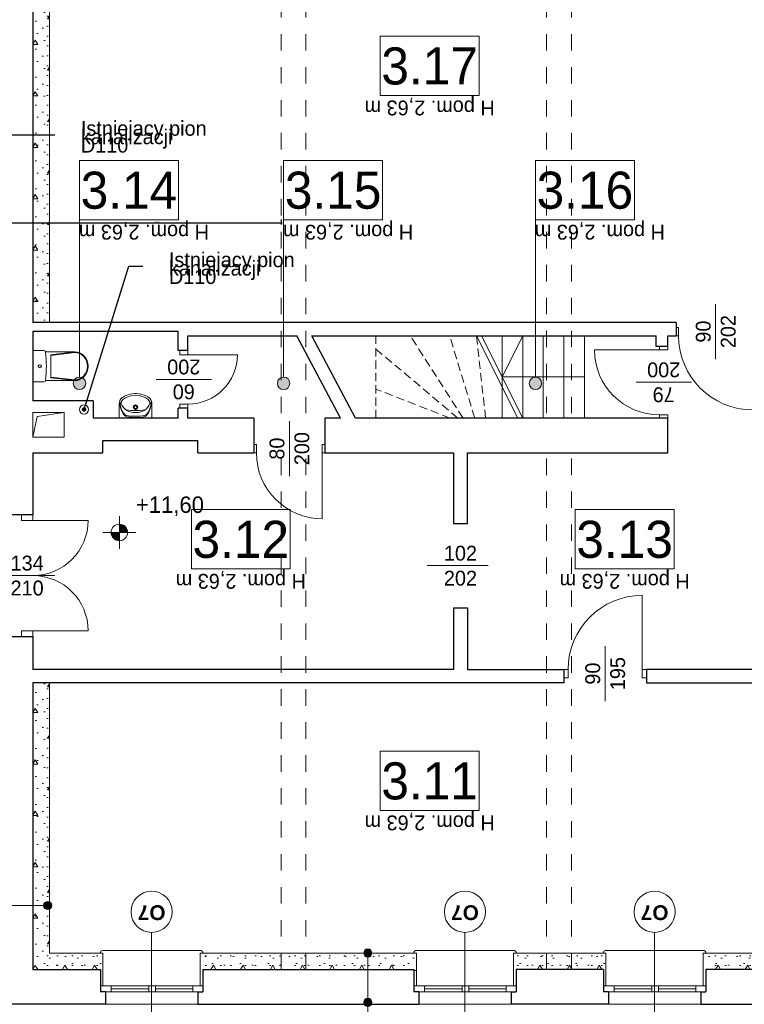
# Model space of a CAD drawing. Extents: x -251948 to -68259, y 37284 to 119967.
# Tile 39 of 41: x -87639 to -78851, y 47591 to 59538. Entities that reach past the tile are written whole.
import ezdxf

# ---------------------------------------------------------------- set-up
doc = ezdxf.new("R2010")
doc.units = 0
doc.header["$MEASUREMENT"] = 0
doc.linetypes.add('Krawędzie ukryte', pattern=[150, 100, -50])
doc.linetypes.add('Przerywana', pattern=[400, 200, -200])
for name, color, linetype in [('Arch ocieplenie', 7, 'Continuous'), ('Arch opisy', 7, 'Continuous'), ('INWENT RZĘDNE', 7, 'Continuous'), ('INWENT wyposarzenie', 7, 'Continuous')]:
    doc.layers.add(name, color=color, linetype=linetype)
for name, color, linetype, lineweight in [('Arch ocieplenie_Nr_Pióra__21', 7, 'Continuous', 13), ('Arch opisy okien_Nr_Pióra__21', 7, 'Continuous', 13), ('Arch opisy_Nr_Pióra__1', 7, 'Continuous', 25), ('Arch opisy_Nr_Pióra__21', 7, 'Continuous', 13), ('Inwent kominy_Nr_Pióra__21', 7, 'Continuous', 13), ('INWENT OPISY_Nr_Pióra__21', 7, 'Continuous', 13), ('INWENT RZĘDNE_Nr_Pióra__21', 7, 'Continuous', 13), ('INWENT STROPY_Nr_Pióra__21', 7, 'Continuous', 13), ('INWENT wyposarzenie_Nr_Pióra__21', 7, 'Continuous', 13), ('INWENT. DRZWI_Nr_Pióra__21', 7, 'Continuous', 13), ('INWENT. OKNA_Nr_Pióra__21', 7, 'Continuous', 13), ('INWENT.ŚCIANY_Nr_Pióra__1', 7, 'Continuous', 25), ('INWENT.ŚCIANY_Nr_Pióra__21', 7, 'Continuous', 13), ('Istniejące schody_Nr_Pióra__21', 7, 'Continuous', 13)]:
    doc.layers.add(name, color=color, linetype=linetype, lineweight=lineweight)
doc.layers.add('INWENT kanalizacja_Nr_Pióra__118', color=7, linetype='Continuous', lineweight=13, true_color=0x573938)
doc.styles.add('BIKWYM', font='BIKROMSW.SHX', dxfattribs={"width": 0.8})
doc.styles.add('GENERATED_STYLE_1', font='txt')
doc.styles.add('GENERATED_STYLE_2', font='txt')
doc.styles.add('GENERATED_STYLE_4', font='txt')
doc.styles.add('GENERATED_STYLE_5', font='txt')
doc.styles.add('GENERATED_STYLE_6', font='arialbd.ttf')
doc.dimstyles.new('_1-75', dxfattribs={"dimscale": 0.75, "dimtxt": 25, "dimasz": 18, "dimexe": 18, "dimexo": 18, "dimgap": 0, "dimtad": 0, "dimdec": 1, "dimrnd": 1, "dimzin": 9, "dimdsep": 46, "dimtxsty": 'BIKWYM', "dimblk1": 'ARCHTICK', "dimblk2": 'ARCHTICK', "dimsah": 1, "dimcen": 0, "dimdle": 18, "dimclrd": 1, "dimclre": 1, "dimclrt": 7, "dimadec": 0, "dimazin": 0, "dimtfac": 0.033333, "dimtdec": 1, "dimtmove": 0, "dimatfit": 3, "dimldrblk": 'ARCHTICK', "dimfxl": 1, "dimtvp": 0.8, "dimtolj": 1, "dimarcsym": 0})
doc.dimstyles.new('GENERATED_STYLE__1', dxfattribs={"dimtxt": 0.18, "dimasz": 109.44, "dimexe": 0.18, "dimexo": 0.0625, "dimgap": 0.09, "dimtad": 0, "dimtih": 1, "dimtoh": 1, "dimdec": 4, "dimzin": 0, "dimdsep": 46, "dimcen": 0.09, "dimadec": 0, "dimazin": 0, "dimtfac": 1, "dimtdec": 4, "dimtmove": 0, "dimatfit": 3, "dimldrblk": 'ARROWHEAD_11', "dimfxl": 1, "dimtolj": 1, "dimtzin": 0, "dimarcsym": 0})
pattern_1 = [(0, (0, 0), (0, 623.5383), [60, -300]), (0, (180, 311.8), (0, 623.5383), [60, -300]), (60, (0, 0), (-540, 311.769), [60, -300]), (60, (360, 0), (-540, 311.769), [60, -300]), (120, (60, 0), (540, 311.769), [60, -300]), (120, (420, 0), (540, 311.769), [60, -300]), (0, (0, 60), (0, 120), [0, -120, 0, -180]), (45, (60, 60), (-84.85282, 84.85282), [0, -90, 0, -150])]

# ---------------------------------------------------------------- blocks, each defined once
blk = doc.blocks.new('Ściana_11', base_point=(-79319, 48014))
at = {"layer": 'Arch ocieplenie_Nr_Pióra__21', "linetype": 'Continuous'}
h = blk.add_hatch(dxfattribs=at)
h.set_pattern_fill('STRUCTURAL_CONCRETE', color=256, style=0, pattern_type=2)
h.set_pattern_definition(pattern_1)
h.paths.add_polyline_path([(-79349, 48214), (-79349, 47814), (-79319, 47814), (-79319, 48014)], flags=0)
for p, q in [((-79349, 48214), (-79349, 47814)), ((-79319, 47814), (-79319, 48014)), ((-79349, 47814), (-79319, 47814))]:
    blk.add_line(p, q, dxfattribs=at)
blk = doc.blocks.new('Ściana_12', base_point=(-80559, 47814))
at = {"layer": 'Arch ocieplenie_Nr_Pióra__21', "linetype": 'Continuous'}
h = blk.add_hatch(dxfattribs=at)
h.set_pattern_fill('STRUCTURAL_CONCRETE', color=256, style=0, pattern_type=2)
h.set_pattern_definition(pattern_1)
h.paths.add_polyline_path([(-80529, 47814), (-80529, 48214), (-80559, 48014), (-80559, 47814)], flags=0)
for p, q in [((-80529, 47814), (-80529, 48214)), ((-80559, 48014), (-80559, 47814)), ((-80559, 47814), (-80529, 47814))]:
    blk.add_line(p, q, dxfattribs=at)
blk = doc.blocks.new('Ściana_13', base_point=(-81619, 48014))
at = {"layer": 'Arch ocieplenie_Nr_Pióra__21', "linetype": 'Continuous'}
h = blk.add_hatch(dxfattribs=at)
h.set_pattern_fill('STRUCTURAL_CONCRETE', color=256, style=0, pattern_type=2)
h.set_pattern_definition(pattern_1)
h.paths.add_polyline_path([(-81649, 48214), (-81649, 47814), (-81619, 47814), (-81619, 48014)], flags=0)
for p, q in [((-81649, 48214), (-81649, 47814)), ((-81619, 47814), (-81619, 48014)), ((-81649, 47814), (-81619, 47814))]:
    blk.add_line(p, q, dxfattribs=at)
blk = doc.blocks.new('Ściana_14', base_point=(-82859, 47814))
at = {"layer": 'Arch ocieplenie_Nr_Pióra__21', "linetype": 'Continuous'}
h = blk.add_hatch(dxfattribs=at)
h.set_pattern_fill('STRUCTURAL_CONCRETE', color=256, style=0, pattern_type=2)
h.set_pattern_definition(pattern_1)
h.paths.add_polyline_path([(-82829, 47814), (-82829, 48214), (-82859, 48014), (-82859, 47814)], flags=0)
for p, q in [((-82829, 47814), (-82829, 48214)), ((-82859, 48014), (-82859, 47814)), ((-82859, 47814), (-82829, 47814))]:
    blk.add_line(p, q, dxfattribs=at)
blk = doc.blocks.new('Ściana_15', base_point=(-85419, 48014))
at = {"layer": 'Arch ocieplenie_Nr_Pióra__21', "linetype": 'Continuous'}
h = blk.add_hatch(dxfattribs=at)
h.set_pattern_fill('STRUCTURAL_CONCRETE', color=256, style=0, pattern_type=2)
h.set_pattern_definition(pattern_1)
h.paths.add_polyline_path([(-85449, 48214), (-85449, 47814), (-85419, 47814), (-85419, 48014)], flags=0)
for p, q in [((-85449, 48214), (-85449, 47814)), ((-85419, 47814), (-85419, 48014)), ((-85449, 47814), (-85419, 47814))]:
    blk.add_line(p, q, dxfattribs=at)
blk = doc.blocks.new('Ściana_16', base_point=(-86659, 47814))
at = {"layer": 'Arch ocieplenie_Nr_Pióra__21', "linetype": 'Continuous'}
h = blk.add_hatch(dxfattribs=at)
h.set_pattern_fill('STRUCTURAL_CONCRETE', color=256, style=0, pattern_type=2)
h.set_pattern_definition(pattern_1)
h.paths.add_polyline_path([(-86629, 47814), (-86629, 48214), (-86659, 48014), (-86659, 47814)], flags=0)
for p, q in [((-86629, 47814), (-86629, 48214)), ((-86659, 48014), (-86659, 47814)), ((-86659, 47814), (-86629, 47814))]:
    blk.add_line(p, q, dxfattribs=at)
blk = doc.blocks.new('Ściana_17', base_point=(-87479, 55864))
at = {"layer": 'Arch ocieplenie_Nr_Pióra__21', "linetype": 'Continuous'}
h = blk.add_hatch(dxfattribs=at)
h.set_pattern_fill('STRUCTURAL_CONCRETE', color=256, style=0, pattern_type=2)
h.set_pattern_definition(pattern_1)
h.paths.add_polyline_path([(-87279, 55864), (-87279, 60834), (-87479, 61034), (-87479, 55864)], flags=0)
for p, q in [((-87479, 61034), (-87479, 55864)), ((-87279, 55864), (-87279, 60834)), ((-87479, 55864), (-87279, 55864))]:
    blk.add_line(p, q, dxfattribs=at)
blk = doc.blocks.new('Ściana_26', base_point=(-77979, 48014))
at = {"layer": 'Arch ocieplenie_Nr_Pióra__21', "linetype": 'Continuous'}
h = blk.add_hatch(dxfattribs=at)
h.set_pattern_fill('STRUCTURAL_CONCRETE', color=256, style=0, pattern_type=2)
h.set_pattern_definition(pattern_1)
h.paths.add_polyline_path([(-78029, 48214), (-79349, 48214), (-79319, 48014), (-77979, 48014)], flags=0)
for p, q in [((-78029, 48214), (-79349, 48214)), ((-79319, 48014), (-77979, 48014))]:
    blk.add_line(p, q, dxfattribs=at)
blk = doc.blocks.new('Ściana_27', base_point=(-80559, 48014))
at = {"layer": 'Arch ocieplenie_Nr_Pióra__21', "linetype": 'Continuous'}
h = blk.add_hatch(dxfattribs=at)
h.set_pattern_fill('STRUCTURAL_CONCRETE', color=256, style=0, pattern_type=2)
h.set_pattern_definition(pattern_1)
h.paths.add_polyline_path([(-80529, 48214), (-81649, 48214), (-81619, 48014), (-80559, 48014)], flags=0)
for p, q in [((-80529, 48214), (-81649, 48214)), ((-81619, 48014), (-80559, 48014))]:
    blk.add_line(p, q, dxfattribs=at)
blk = doc.blocks.new('Ściana_28', base_point=(-82859, 48014))
at = {"layer": 'Arch ocieplenie_Nr_Pióra__21', "linetype": 'Continuous'}
h = blk.add_hatch(dxfattribs=at)
h.set_pattern_fill('STRUCTURAL_CONCRETE', color=256, style=0, pattern_type=2)
h.set_pattern_definition(pattern_1)
h.paths.add_polyline_path([(-82829, 48214), (-85449, 48214), (-85419, 48014), (-82859, 48014)], flags=0)
for p, q in [((-82829, 48214), (-85449, 48214)), ((-85419, 48014), (-82859, 48014))]:
    blk.add_line(p, q, dxfattribs=at)
blk = doc.blocks.new('Ściana_29', base_point=(-86659, 48014))
at = {"layer": 'Arch ocieplenie_Nr_Pióra__21', "linetype": 'Continuous'}
h = blk.add_hatch(dxfattribs=at)
h.set_pattern_fill('STRUCTURAL_CONCRETE', color=256, style=0, pattern_type=2)
h.set_pattern_definition(pattern_1)
h.paths.add_polyline_path([(-86629, 48214), (-87279, 48214), (-87479, 48014), (-86659, 48014)], flags=0)
for p, q in [((-86629, 48214), (-87279, 48214)), ((-87479, 48014), (-86659, 48014))]:
    blk.add_line(p, q, dxfattribs=at)
blk = doc.blocks.new('Ściana_30', base_point=(-87479, 48014))
at = {"layer": 'Arch ocieplenie_Nr_Pióra__21', "linetype": 'Continuous'}
h = blk.add_hatch(dxfattribs=at)
h.set_pattern_fill('STRUCTURAL_CONCRETE', color=256, style=0, pattern_type=2)
h.set_pattern_definition(pattern_1)
h.paths.add_polyline_path([(-87279, 48214), (-87279, 51494), (-87479, 51494), (-87479, 48014)], flags=0)
for p, q in [((-87279, 51494), (-87479, 51494)), ((-87479, 51494), (-87479, 48014)), ((-87279, 48214), (-87279, 51494))]:
    blk.add_line(p, q, dxfattribs=at)
blk = doc.blocks.new('Symbol WC 2 14_1', base_point=(-87479, 55524))
at = {"layer": 'INWENT wyposarzenie_Nr_Pióra__21', "linetype": 'Continuous'}
for p, q in [((-87479, 55524), (-87479, 55144)), ((-87479, 55524), (-87346, 55524)), ((-87325, 55509), (-86972, 55509)), ((-86972, 55509), (-87263, 55474)), ((-86972, 55500), (-87263, 55466)), ((-87263, 55334), (-87263, 55474)), ((-87263, 55334), (-87263, 55193)), ((-86972, 55168), (-87263, 55202)), ((-87479, 55144), (-87346, 55144)), ((-87325, 55159), (-86972, 55159)), ((-86972, 55159), (-87263, 55193))]:
    blk.add_line(p, q, dxfattribs=at)
for centre, major_axis, ratio, start_param, end_param in [((-87346, 55502), (22.3, 0), 0.989247, 0.109401, 1.570796), ((-88959, 55334), (1643, 0), 0.989247, 6.178338, 6.388154), ((-86972, 55334), (0, 175), 0.933096, 3.141593, 6.283185), ((-86972, 55334), (0, 166), 0.93174, 3.141593, 6.283185), ((-87346, 55166), (22.3, 0), 0.989247, 4.712389, 6.18277)]:
    blk.add_ellipse(centre, major_axis=major_axis, ratio=ratio, start_param=start_param, end_param=end_param, dxfattribs=at)
blk.add_ellipse((-87395, 55334), major_axis=(18.7, 0), ratio=0.989247, dxfattribs=at)
blk = doc.blocks.new('Symbol Umywalka 14_2', base_point=(-86036, 55004))
at = {"layer": 'INWENT wyposarzenie_Nr_Pióra__21', "linetype": 'Continuous'}
for p, q in [((-86431, 54704), (-86431, 54871)), ((-86234, 54850), (-86234, 54871)), ((-86036, 54704), (-86036, 54871)), ((-86267, 54838), (-86246, 54838)), ((-86234, 54804), (-86234, 54826)), ((-86221, 54838), (-86200, 54838)), ((-86036, 54704), (-86431, 54704)), ((-86296, 54704), (-86171, 54704))]:
    blk.add_line(p, q, dxfattribs=at)
for radius in [25.6, 18.3]:
    blk.add_circle((-86234, 54838), radius, dxfattribs=at)
for centre, radius, start, end in [((-86296, 54832), 156, 117.1571, 128.6848), ((-86251, 54764), 214, 99.9978, 129.2851), ((-86224, 54679), 325, 94.2052, 116.2597), ((-86234, 54750), 232, 76.4334, 103.5666), ((-86234, 54806), 198, 85.9876, 94.0124), ((-86244, 54679), 325, 63.7403, 85.7948), ((-86217, 54764), 214, 50.7149, 80.0022), ((-86171, 54832), 156, 51.3152, 62.8429), ((-86331, 54875), 101, 128.7454, 182.4552), ((-86173, 54892), 249, 179.0153, 219.2578), ((-86198, 54894), 223, 179.2458, 221.398), ((-86348, 54885), 59.2, 130.8016, 183.9306), ((-86243, 54946), 176, 201.5519, 237.1558), ((-86224, 54946), 176, 302.8442, 338.4481), ((-86295, 54892), 249, 320.6648, 0.9072), ((-86270, 54894), 223, 318.5245, 0.6767), ((-86120, 54885), 59.2, 356.0694, 49.1984), ((-86137, 54875), 101, 357.5448, 51.2546), ((-86341, 54768), 32.9, 221.398, 262.0921), ((-86340, 54756), 32.9, 219.2578, 257.2285), ((-86237, 55206), 495, 257.2285, 270.4328), ((-86229, 55571), 844, 262.0921, 269.6775), ((-86234, 55516), 721, 261.1796, 278.8266), ((-86248, 54949), 176, 238.9439, 274.606), ((-86220, 54949), 176, 265.394, 301.0561), ((-86238, 55571), 844, 270.245, 277.8304), ((-86230, 55206), 495, 269.4897, 282.694), ((-86127, 54768), 32.9, 277.8304, 318.5245), ((-86128, 54756), 32.9, 282.694, 320.6648)]:
    blk.add_arc(centre, radius, start, end, dxfattribs=at)
blk = doc.blocks.new('Linia_23', base_point=(-86914, 57831))
at = {"layer": 'Arch opisy_Nr_Pióra__21', "linetype": 'Continuous'}
blk.add_hatch(color=256, dxfattribs=at).paths.add_polyline_path([(-86839, 55126), (-86844, 55154), (-86861, 55179), (-86885, 55195), (-86914, 55201), (-86942, 55195), (-86967, 55179), (-86983, 55154), (-86989, 55126), (-86983, 55097), (-86967, 55073), (-86942, 55056), (-86914, 55051), (-86885, 55056), (-86861, 55073), (-86844, 55097)], flags=0)
blk.add_line((-86914, 57831), (-86914, 55201), dxfattribs=at)
blk.add_circle((-86914, 55126), 75, dxfattribs=at)
blk = doc.blocks.new('Linia_24', base_point=(-84438, 57831))
at = {"layer": 'Arch opisy_Nr_Pióra__21', "linetype": 'Continuous'}
blk.add_hatch(color=256, dxfattribs=at).paths.add_polyline_path([(-84363, 55126), (-84369, 55154), (-84385, 55179), (-84409, 55195), (-84438, 55201), (-84467, 55195), (-84491, 55179), (-84507, 55154), (-84513, 55126), (-84507, 55097), (-84491, 55073), (-84467, 55056), (-84438, 55051), (-84409, 55056), (-84385, 55073), (-84369, 55097)], flags=0)
blk.add_line((-84438, 57831), (-84438, 55201), dxfattribs=at)
blk.add_circle((-84438, 55126), 75, dxfattribs=at)
blk = doc.blocks.new('Linia_25', base_point=(-81385, 57831))
at = {"layer": 'Arch opisy_Nr_Pióra__21', "linetype": 'Continuous'}
blk.add_hatch(color=256, dxfattribs=at).paths.add_polyline_path([(-81310, 55126), (-81315, 55154), (-81332, 55179), (-81356, 55195), (-81385, 55201), (-81413, 55195), (-81438, 55179), (-81454, 55154), (-81460, 55126), (-81454, 55097), (-81438, 55073), (-81413, 55056), (-81385, 55051), (-81356, 55056), (-81332, 55073), (-81315, 55097)], flags=0)
blk.add_line((-81385, 57831), (-81385, 55201), dxfattribs=at)
blk.add_circle((-81385, 55126), 75, dxfattribs=at)
blk = doc.blocks.new('Linia_28', base_point=(-87299, 48790))
at = {"layer": 'Arch opisy_Nr_Pióra__21', "linetype": 'Continuous'}
for points in [[(-87849, 48790), (-87853, 48809), (-87863, 48825), (-87880, 48836), (-87899, 48840), (-87918, 48836), (-87934, 48825), (-87945, 48809), (-87949, 48790), (-87945, 48771), (-87934, 48754), (-87918, 48743), (-87899, 48740), (-87880, 48743), (-87863, 48754), (-87853, 48771)], [(-87249, 48790), (-87253, 48809), (-87263, 48825), (-87280, 48836), (-87299, 48840), (-87318, 48836), (-87334, 48825), (-87345, 48809), (-87349, 48790), (-87345, 48771), (-87334, 48754), (-87318, 48743), (-87299, 48740), (-87280, 48743), (-87263, 48754), (-87253, 48771)]]:
    blk.add_hatch(color=256, dxfattribs=at).paths.add_polyline_path(points, flags=0)
blk.add_line((-87349, 48790), (-87849, 48790), dxfattribs=at)
for centre in [(-87899, 48790), (-87299, 48790)]:
    blk.add_circle(centre, 50, dxfattribs=at)
blk = doc.blocks.new('Linia_36', base_point=(-83417, 48214))
at = {"layer": 'Arch opisy_Nr_Pióra__21', "linetype": 'Continuous'}
for points in [[(-83367, 48214), (-83370, 48233), (-83381, 48249), (-83397, 48260), (-83417, 48264), (-83436, 48260), (-83452, 48249), (-83463, 48233), (-83467, 48214), (-83463, 48194), (-83452, 48178), (-83436, 48167), (-83417, 48164), (-83397, 48167), (-83381, 48178), (-83370, 48194)], [(-83367, 47614), (-83370, 47633), (-83381, 47649), (-83397, 47660), (-83417, 47664), (-83436, 47660), (-83452, 47649), (-83463, 47633), (-83467, 47614), (-83463, 47594), (-83452, 47578), (-83436, 47567), (-83417, 47564), (-83397, 47567), (-83381, 47578), (-83370, 47594)]]:
    blk.add_hatch(color=256, dxfattribs=at).paths.add_polyline_path(points, flags=0)
blk.add_line((-83417, 48164), (-83417, 47664), dxfattribs=at)
for centre in [(-83417, 48214), (-83417, 47614)]:
    blk.add_circle(centre, 50, dxfattribs=at)
blk = doc.blocks.new('Linia_37', base_point=(-83417, 47614))
at = {"layer": 'Arch opisy_Nr_Pióra__21', "linetype": 'Continuous'}
blk.add_line((-83417, 47614), (-83417, 46215), dxfattribs=at)
blk.add_circle((-83417, 45915), 300, dxfattribs=at)
blk = doc.blocks.new('Koty wysokościowe_1', base_point=(-86430, 53316))
at = {"layer": 'INWENT RZĘDNE_Nr_Pióra__21', "linetype": 'Continuous'}
for points in [[(-86430, 53316), (-86330, 53316), (-86337, 53354), (-86359, 53387), (-86391, 53409), (-86430, 53416)], [(-86430, 53316), (-86530, 53316), (-86522, 53278), (-86500, 53245), (-86468, 53224), (-86430, 53216)]]:
    blk.add_hatch(color=256, dxfattribs=at).paths.add_polyline_path(points, flags=0)
for p, q in [((-86430, 53116), (-86430, 53516)), ((-86630, 53316), (-86230, 53316))]:
    blk.add_line(p, q, dxfattribs=at)
blk.add_circle((-86430, 53316), 100, dxfattribs=at)
at = {"layer": 'INWENT RZĘDNE_Nr_Pióra__21', "insert": (-86230, 53516), "char_height": 200, "attachment_point": 7, "style": 'GENERATED_STYLE_1'}
blk.add_mtext('{+11,60}', dxfattribs=at)
blk = doc.blocks.new('ARROWHEAD_11')
at = {"color": 0, "linetype": 'Continuous', "lineweight": 0}
blk.add_line((0, 0), (-1, 0), dxfattribs=at)
at = {"color": 0, "linetype": 'Continuous', "lineweight": 0, "const_width": 0.25, "flags": 128}
blk.add_lwpolyline([(-0.125, 0, 1), (0.125, 0, 1)], format="xyb", close=True, dxfattribs=at)
blk = doc.blocks.new('_ARCHTICK')
at = {"color": 0, "linetype": 'ByBlock', "const_width": 0.15}
blk.add_lwpolyline([(-0.5, -0.5), (0.5, 0.5)], dxfattribs=at)
blk = doc.blocks.new('*D404')
at = {"color": 1, "lineweight": -2}
for p, q in [((-87479, 57256), (-87479, 57054)), ((-84469, 57115), (-84469, 57054)), ((-84455, 57068), (-87492, 57068))]:
    blk.add_line(p, q, dxfattribs=at)
at = {"layer": 'Defpoints', "color": 0, "transparency": 16777216}
for p in [(-87479, 57269), (-84469, 57128), (-87479, 57068)]:
    blk.add_point(p, dxfattribs=at)
at = {"color": 1, "lineweight": -2, "xscale": 13.5, "yscale": 13.5, "zscale": 13.5, "rotation": 180}
blk.add_blockref('_ARCHTICK', (-87479, 57068), dxfattribs=at)
at = {"color": 1, "lineweight": -2, "xscale": 13.5, "yscale": 13.5, "zscale": 13.5}
blk.add_blockref('_ARCHTICK', (-84469, 57068), dxfattribs=at)
at = {"color": 7, "insert": (-85974, 57083), "char_height": 18.8, "attachment_point": 5, "style": 'BIKWYM'}
blk.add_mtext('\\A1;3010', dxfattribs=at)
blk = doc.blocks.new('*D405')
at = {"color": 1, "lineweight": -2}
for p, q in [((-88169, 57670), (-88169, 57054)), ((-87479, 57256), (-87479, 57054)), ((-87465, 57068), (-88182, 57068))]:
    blk.add_line(p, q, dxfattribs=at)
at = {"layer": 'Defpoints', "color": 0, "transparency": 16777216}
for p in [(-88169, 57684), (-87479, 57269), (-88169, 57068)]:
    blk.add_point(p, dxfattribs=at)
at = {"color": 1, "lineweight": -2, "xscale": 13.5, "yscale": 13.5, "zscale": 13.5, "rotation": 180}
blk.add_blockref('_ARCHTICK', (-88169, 57068), dxfattribs=at)
at = {"color": 1, "lineweight": -2, "xscale": 13.5, "yscale": 13.5, "zscale": 13.5}
blk.add_blockref('_ARCHTICK', (-87479, 57068), dxfattribs=at)
at = {"color": 7, "insert": (-87824, 57083), "char_height": 18.8, "attachment_point": 5, "style": 'BIKWYM'}
blk.add_mtext('\\A1;690', dxfattribs=at)

msp = doc.modelspace()

# ---------------------------------------------------------------- linework, layer by layer
at = {"layer": 'Arch opisy okien_Nr_Pióra__21', "linetype": 'Continuous'}
for centre in [(-86038.74, 48713.6), (-82238.74, 48713.6), (-79938.74, 48713.6)]:
    msp.add_circle(centre, 250, dxfattribs=at)
at = {"layer": 'Arch opisy_Nr_Pióra__21', "linetype": 'Continuous'}
for p, q in [((-82067.58, 59338.55), (-83267.58, 59338.55)), ((-83267.58, 59338.55), (-83267.58, 58618.55)), ((-82067.58, 58618.55), (-82067.58, 59338.55)), ((-83267.58, 58618.55), (-82067.58, 58618.55)), ((-85713.75, 57830.81), (-86913.75, 57830.81)), ((-86913.75, 57830.81), (-86913.75, 57110.81)), ((-85713.75, 57110.81), (-85713.75, 57830.81)), ((-83238.02, 57830.81), (-84438.02, 57830.81)), ((-84438.02, 57830.81), (-84438.02, 57110.81)), ((-83238.02, 57110.81), (-83238.02, 57830.81)), ((-80184.61, 57830.81), (-81384.61, 57830.81)), ((-81384.61, 57830.81), (-81384.61, 57110.81)), ((-80184.61, 57110.81), (-80184.61, 57830.81)), ((-86913.75, 57110.81), (-85713.75, 57110.81)), ((-84438.02, 57110.81), (-83238.02, 57110.81)), ((-81384.61, 57110.81), (-80184.61, 57110.81)), ((-84357.31, 53594.66), (-85557.31, 53594.66)), ((-85557.31, 53594.66), (-85557.31, 52874.66)), ((-84357.31, 52874.66), (-84357.31, 53594.66)), ((-79702.93, 53594.66), (-80902.93, 53594.66)), ((-80902.93, 53594.66), (-80902.93, 52874.66)), ((-79702.93, 52874.66), (-79702.93, 53594.66)), ((-85557.31, 52874.66), (-84357.31, 52874.66)), ((-80902.93, 52874.66), (-79702.93, 52874.66)), ((-82067.58, 50663.39), (-83267.58, 50663.39)), ((-83267.58, 50663.39), (-83267.58, 49943.39)), ((-82067.58, 49943.39), (-82067.58, 50663.39)), ((-83267.58, 49943.39), (-82067.58, 49943.39))]:
    msp.add_line(p, q, dxfattribs=at)
at = {"layer": 'INWENT kanalizacja_Nr_Pióra__118', "linetype": 'Continuous'}
msp.add_circle((-86858.74, 54808.6), 55, dxfattribs=at)
at = {"layer": 'Inwent kominy_Nr_Pióra__21', "linetype": 'Continuous'}
for p, q in [((-87478.74, 54473.6), (-87478.74, 54773.6)), ((-87478.74, 54773.6), (-87098.74, 54773.6)), ((-87478.74, 54473.6), (-87428.74, 54723.6)), ((-87428.74, 54723.6), (-87098.74, 54773.6)), ((-87098.74, 54773.6), (-87098.74, 54473.6)), ((-87098.74, 54473.6), (-87478.74, 54473.6))]:
    msp.add_line(p, q, dxfattribs=at)
at = {"layer": 'INWENT OPISY_Nr_Pióra__21', "linetype": 'Continuous'}
for p, q in [((-79198.74, 56088.6), (-79198.74, 55418.6)), ((-85983.74, 55173.6), (-85313.74, 55173.6)), ((-79493.74, 55138.6), (-80163.74, 55138.6)), ((-84368.74, 54668.6), (-84368.74, 53998.6)), ((-81958.74, 52913.6), (-82698.74, 52913.6)), ((-87213.74, 52793.6), (-87953.74, 52793.6)), ((-80538.74, 51268.6), (-80538.74, 51938.6)), ((-86038.74, 48463.6), (-86038.74, 47003.6)), ((-82238.74, 48463.6), (-82238.74, 47003.6)), ((-79938.74, 48463.6), (-79938.74, 47003.6))]:
    msp.add_line(p, q, dxfattribs=at)
at = {"layer": 'INWENT STROPY_Nr_Pióra__21', "linetype": 'Przerywana'}
for p, q in [((-84468.74, 54763.6), (-84468.74, 61033.6)), ((-84168.74, 54763.6), (-84168.74, 61033.6)), ((-81248.74, 54763.6), (-81248.74, 61033.6)), ((-80948.74, 54763.6), (-80948.74, 61033.6)), ((-84468.74, 48013.6), (-84468.74, 54283.6)), ((-84168.74, 48013.6), (-84168.74, 54283.6)), ((-81248.74, 48013.6), (-81248.74, 54283.6)), ((-80948.74, 48013.6), (-80948.74, 54283.6))]:
    msp.add_line(p, q, dxfattribs=at)
at = {"layer": 'INWENT. DRZWI_Nr_Pióra__21', "linetype": 'Continuous'}
for p, q in [((-79648.74, 55803.6), (-79678.74, 55803.6)), ((-79648.74, 55803.6), (-79648.74, 55703.6)), ((-79648.74, 55703.6), (-79678.74, 55703.6)), ((-79878.74, 55533.6), (-79878.74, 55573.6)), ((-79778.74, 55533.6), (-79778.74, 55573.6)), ((-85698.74, 55473.6), (-85698.74, 55523.6)), ((-85698.74, 55473.6), (-85598.74, 55473.6)), ((-85598.74, 55473.6), (-85598.74, 55523.6)), ((-85598.74, 55473.6), (-84998.74, 55473.6)), ((-79878.74, 55533.6), (-80668.74, 55533.6)), ((-79778.74, 55533.6), (-79878.74, 55533.6)), ((-85698.74, 54873.6), (-85698.74, 54823.6)), ((-85698.74, 54873.6), (-85598.74, 54873.6)), ((-85598.74, 54873.6), (-85598.74, 54823.6)), ((-79878.74, 54743.6), (-79878.74, 54703.6)), ((-79778.74, 54743.6), (-79878.74, 54743.6)), ((-79778.74, 54743.6), (-79778.74, 54703.6)), ((-84768.74, 54383.6), (-84798.74, 54383.6)), ((-84768.74, 54383.6), (-84768.74, 54283.6)), ((-83968.74, 54383.6), (-83938.74, 54383.6)), ((-83968.74, 54383.6), (-83968.74, 54283.6)), ((-84768.74, 54283.6), (-84798.74, 54283.6)), ((-83968.74, 54283.6), (-83938.74, 54283.6)), ((-83968.74, 54283.6), (-83968.74, 53483.6)), ((-87618.74, 53463.6), (-87618.74, 53533.6)), ((-87478.74, 53533.6), (-87478.74, 53463.6)), ((-87478.74, 53463.6), (-87618.74, 53463.6)), ((-87478.74, 53463.6), (-86808.74, 53463.6)), ((-80088.74, 51653.6), (-80088.74, 52553.6)), ((-87478.74, 52123.6), (-87618.74, 52123.6)), ((-87618.74, 52123.6), (-87618.74, 52053.6)), ((-87478.74, 52053.6), (-87478.74, 52123.6)), ((-87478.74, 52123.6), (-86808.74, 52123.6)), ((-80988.74, 51653.6), (-81038.74, 51653.6)), ((-80988.74, 51553.6), (-80988.74, 51653.6)), ((-80088.74, 51653.6), (-80038.74, 51653.6)), ((-80088.74, 51553.6), (-80088.74, 51653.6)), ((-80988.74, 51553.6), (-81038.74, 51553.6)), ((-80088.74, 51553.6), (-80038.74, 51553.6))]:
    msp.add_line(p, q, dxfattribs=at)
for centre, radius, start, end in [((-78748.74, 55703.6), 900, 180, 270), ((-85598.74, 55473.6), 600, 270, 0), ((-79878.74, 55533.6), 790, 180, 270), ((-83968.74, 54283.6), 800, 180, 270), ((-87478.74, 53463.6), 670, 270, 0), ((-87478.74, 52123.6), 670, 0, 90), ((-80088.74, 51653.6), 900, 90, 180)]:
    msp.add_arc(centre, radius, start, end, dxfattribs=at)
at = {"layer": 'INWENT. OKNA_Nr_Pióra__21', "linetype": 'Continuous'}
for p, q in [((-86658.74, 48223.6), (-86658.74, 48213.6)), ((-86638.74, 48243.6), (-85438.74, 48243.6)), ((-85418.74, 48223.6), (-85418.74, 48213.6)), ((-82858.74, 48223.6), (-82858.74, 48213.6)), ((-82838.74, 48243.6), (-81638.74, 48243.6)), ((-81618.74, 48223.6), (-81618.74, 48213.6)), ((-80558.74, 48223.6), (-80558.74, 48213.6)), ((-80538.74, 48243.6), (-79338.74, 48243.6)), ((-79318.74, 48223.6), (-79318.74, 48213.6)), ((-85418.74, 47813.6), (-86658.74, 47813.6)), ((-86528.74, 47743.6), (-86528.74, 47813.6)), ((-86073.74, 47743.6), (-86073.74, 47813.6)), ((-85993.74, 47743.6), (-85993.74, 47813.6)), ((-85538.74, 47743.6), (-85538.74, 47813.6)), ((-81618.74, 47813.6), (-82858.74, 47813.6)), ((-82728.74, 47743.6), (-82728.74, 47813.6)), ((-82273.74, 47743.6), (-82273.74, 47813.6)), ((-82193.74, 47743.6), (-82193.74, 47813.6)), ((-81738.74, 47743.6), (-81738.74, 47813.6)), ((-79318.74, 47813.6), (-80558.74, 47813.6)), ((-80428.74, 47743.6), (-80428.74, 47813.6)), ((-79973.74, 47743.6), (-79973.74, 47813.6)), ((-79893.74, 47743.6), (-79893.74, 47813.6)), ((-79438.74, 47743.6), (-79438.74, 47813.6)), ((-86658.74, 47743.6), (-85418.74, 47743.6)), ((-86528.74, 47778.6), (-86073.74, 47778.6)), ((-85993.74, 47778.6), (-85538.74, 47778.6)), ((-82858.74, 47743.6), (-81618.74, 47743.6)), ((-82728.74, 47778.6), (-82273.74, 47778.6)), ((-82193.74, 47778.6), (-81738.74, 47778.6)), ((-80558.74, 47743.6), (-79318.74, 47743.6)), ((-80428.74, 47778.6), (-79973.74, 47778.6)), ((-79893.74, 47778.6), (-79438.74, 47778.6))]:
    msp.add_line(p, q, dxfattribs=at)
for centre, start, end in [((-86638.74, 48223.6), 90, 180), ((-85438.74, 48223.6), 0, 90), ((-82838.74, 48223.6), 90, 180), ((-81638.74, 48223.6), 0, 90), ((-80538.74, 48223.6), 90, 180), ((-79338.74, 48223.6), 0, 90)]:
    msp.add_arc(centre, 20, start, end, dxfattribs=at)
at = {"layer": 'INWENT.ŚCIANY_Nr_Pióra__1', "linetype": 'Continuous'}
for p, q in [((-87478.74, 61033.6), (-87478.74, 55863.6)), ((-79678.74, 55863.6), (-87478.74, 55863.6)), ((-79678.74, 55863.6), (-79678.74, 55703.6)), ((-85718.74, 55753.6), (-87478.74, 55753.6)), ((-87478.74, 55753.6), (-87478.74, 54913.6)), ((-85718.74, 55523.6), (-85718.74, 55753.6)), ((-85598.74, 55523.6), (-85598.74, 55703.6)), ((-85598.74, 55703.6), (-84278.74, 55703.6)), ((-83748.74, 54703.6), (-84278.74, 55703.6)), ((-83567.65, 54703.6), (-84097.65, 55703.6)), ((-84097.65, 55703.6), (-79918.74, 55703.6)), ((-79918.74, 55573.6), (-79918.74, 55703.6)), ((-79778.74, 55703.6), (-79678.74, 55703.6)), ((-79778.74, 55573.6), (-79778.74, 55703.6)), ((-79778.74, 55573.6), (-79918.74, 55573.6)), ((-85598.74, 55523.6), (-85718.74, 55523.6)), ((-86748.74, 54913.6), (-87478.74, 54913.6)), ((-86748.74, 54913.6), (-86748.74, 54703.6)), ((-85718.74, 54703.6), (-85718.74, 54823.6)), ((-85598.74, 54823.6), (-85718.74, 54823.6)), ((-85598.74, 54703.6), (-85598.74, 54823.6)), ((-85718.74, 54703.6), (-86748.74, 54703.6)), ((-84798.74, 54703.6), (-85598.74, 54703.6)), ((-84798.74, 54703.6), (-84798.74, 54283.6)), ((-83748.74, 54703.6), (-83938.74, 54703.6)), ((-83938.74, 54703.6), (-83938.74, 54283.6)), ((-79778.74, 54703.6), (-83567.65, 54703.6)), ((-79778.74, 54283.6), (-79778.74, 54703.6)), ((-86628.74, 54283.6), (-86628.74, 54433.6)), ((-86628.74, 54433.6), (-85478.74, 54433.6)), ((-85478.74, 54283.6), (-85478.74, 54433.6)), ((-87478.74, 54283.6), (-86628.74, 54283.6)), ((-87478.74, 54283.6), (-87478.74, 53533.6)), ((-85478.74, 54283.6), (-84798.74, 54283.6)), ((-83938.74, 54283.6), (-82378.74, 54283.6)), ((-82378.74, 54283.6), (-82378.74, 53423.6)), ((-82208.74, 53423.6), (-82208.74, 54283.6)), ((-82208.74, 54283.6), (-79778.74, 54283.6)), ((-88108.74, 53533.6), (-87478.74, 53533.6)), ((-82378.74, 53423.6), (-82208.74, 53423.6)), ((-82378.74, 52403.6), (-82208.74, 52403.6)), ((-82378.74, 52403.6), (-82378.74, 51653.6)), ((-82208.74, 52403.6), (-82208.74, 51653.6)), ((-88108.74, 52053.6), (-87478.74, 52053.6)), ((-87478.74, 52053.6), (-87478.74, 51653.6)), ((-82378.74, 51653.6), (-87478.74, 51653.6)), ((-82208.74, 51653.6), (-81038.74, 51653.6)), ((-81038.74, 51653.6), (-81038.74, 51493.6)), ((-78108.74, 51653.6), (-80038.74, 51653.6)), ((-80038.74, 51653.6), (-80038.74, 51493.6)), ((-81038.74, 51493.6), (-87478.74, 51493.6)), ((-87478.74, 51493.6), (-87478.74, 48013.6)), ((-80038.74, 51493.6), (-78108.74, 51493.6)), ((-87478.74, 48013.6), (-86658.74, 48013.6)), ((-86658.74, 48013.6), (-86658.74, 47743.6)), ((-85418.74, 48013.6), (-85418.74, 47743.6)), ((-85418.74, 48013.6), (-82858.74, 48013.6)), ((-82858.74, 48013.6), (-82858.74, 47743.6)), ((-81618.74, 48013.6), (-81618.74, 47743.6)), ((-80558.74, 48013.6), (-81618.74, 48013.6)), ((-80558.74, 48013.6), (-80558.74, 47743.6)), ((-77978.74, 48013.6), (-79318.74, 48013.6)), ((-79318.74, 48013.6), (-79318.74, 47743.6)), ((-86598.74, 47743.6), (-86658.74, 47743.6)), ((-86598.74, 47743.6), (-86598.74, 47593.6)), ((-85478.74, 47743.6), (-85478.74, 47593.6)), ((-85478.74, 47743.6), (-85418.74, 47743.6)), ((-82798.74, 47743.6), (-82858.74, 47743.6)), ((-82798.74, 47743.6), (-82798.74, 47593.6)), ((-81678.74, 47743.6), (-81678.74, 47593.6)), ((-81678.74, 47743.6), (-81618.74, 47743.6)), ((-80498.74, 47743.6), (-80558.74, 47743.6)), ((-80498.74, 47743.6), (-80498.74, 47593.6)), ((-79378.74, 47743.6), (-79378.74, 47593.6)), ((-79378.74, 47743.6), (-79318.74, 47743.6)), ((-86598.74, 47593.6), (-87898.74, 47593.6)), ((-85478.74, 47593.6), (-82798.74, 47593.6)), ((-80498.74, 47593.6), (-81678.74, 47593.6)), ((-79378.74, 47593.6), (-78568.74, 47593.6))]:
    msp.add_line(p, q, dxfattribs=at)
at = {"layer": 'INWENT.ŚCIANY_Nr_Pióra__21', "linetype": 'Continuous'}
for p, q in [((-86598.74, 47593.6), (-85478.74, 47593.6)), ((-82798.74, 47593.6), (-81678.74, 47593.6)), ((-80498.74, 47593.6), (-79378.74, 47593.6))]:
    msp.add_line(p, q, dxfattribs=at)
at = {"layer": 'Istniejące schody_Nr_Pióra__21', "linetype": 'Krawędzie ukryte'}
for p, q in [((-83318.74, 54703.6), (-83318.74, 55703.6)), ((-82261.68, 54703.6), (-82901.52, 55703.6)), ((-82121, 54703.6), (-82425.04, 55703.6)), ((-81988.74, 54703.6), (-82098.74, 55703.6)), ((-82325.21, 54703.6), (-83318.74, 55541.63)), ((-82418.74, 54703.6), (-83318.74, 55056.08))]:
    msp.add_line(p, q, dxfattribs=at)
at = {"layer": 'Istniejące schody_Nr_Pióra__21', "linetype": 'Continuous'}
for p, q in [((-82098.74, 55703.6), (-81598.74, 54703.6)), ((-82038.74, 55703.6), (-81538.74, 54703.6)), ((-81788.74, 55703.6), (-81788.74, 54703.6)), ((-81788.74, 55203.6), (-81538.74, 55703.6)), ((-81538.74, 55703.6), (-81538.74, 54703.6)), ((-81288.74, 55703.6), (-81288.74, 54703.6)), ((-81038.74, 55703.6), (-81038.74, 54703.6)), ((-80788.74, 55703.6), (-80788.74, 54703.6)), ((-80788.74, 55203.6), (-81788.74, 55203.6))]:
    msp.add_line(p, q, dxfattribs=at)

# ---------------------------------------------------------------- block references
at = {"layer": 'Arch ocieplenie'}
for name, p in [('Ściana_17', (-87478.74, 55863.6)), ('Ściana_30', (-87478.74, 48013.6)), ('Ściana_29', (-86658.74, 48013.6)), ('Ściana_16', (-86658.74, 47813.6)), ('Ściana_15', (-85418.74, 48013.6)), ('Ściana_28', (-82858.74, 48013.6)), ('Ściana_14', (-82858.74, 47813.6)), ('Ściana_13', (-81618.74, 48013.6)), ('Ściana_27', (-80558.74, 48013.6)), ('Ściana_12', (-80558.74, 47813.6)), ('Ściana_11', (-79318.74, 48013.6)), ('Ściana_26', (-77978.74, 48013.6))]:
    msp.add_blockref(name, p, dxfattribs=at)
at = {"layer": 'Arch opisy', "linetype": 'Continuous'}
for name, p in [('Linia_23', (-86913.75, 57830.81)), ('Linia_24', (-84438.02, 57830.81)), ('Linia_25', (-81384.61, 57830.81)), ('Linia_28', (-87298.74, 48789.64)), ('Linia_36', (-83416.6, 48213.6)), ('Linia_37', (-83416.6, 47613.6))]:
    msp.add_blockref(name, p, dxfattribs=at)
at = {"layer": 'INWENT RZĘDNE'}
msp.add_blockref('Koty wysokościowe_1', (-86429.76, 53316.19), dxfattribs=at)
at = {"layer": 'INWENT wyposarzenie', "color": 104, "linetype": 'Continuous', "lineweight": 20, "true_color": 0x029e21}
for name, p in [('Symbol WC 2 14_1', (-87478.74, 55523.6)), ('Symbol Umywalka 14_2', (-86036.18, 55003.64))]:
    msp.add_blockref(name, p, dxfattribs=at)

# ---------------------------------------------------------------- texts
at = {"layer": 'Arch opisy okien_Nr_Pióra__21', "linetype": 'Continuous', "char_height": 180, "attachment_point": 2, "rotation": 180, "style": 'GENERATED_STYLE_6'}
for insert in [(-86038.74, 48613.32), (-82238.74, 48613.32), (-79938.74, 48613.32)]:
    msp.add_mtext('{O7}', dxfattribs=dict(at, insert=insert))
at = {"layer": 'Arch opisy_Nr_Pióra__1', "linetype": 'Continuous', "char_height": 450, "attachment_point": 8, "style": 'GENERATED_STYLE_4'}
for s, insert in [('{3.17}', (-82667.58, 58745.93)), ('{3.14}', (-86313.75, 57238.19)), ('{3.15}', (-83838.02, 57238.19)), ('{3.16}', (-80784.61, 57238.19)), ('{3.12}', (-84957.31, 53002.04)), ('{3.13}', (-80302.93, 53002.04)), ('{3.11}', (-82667.58, 50070.77))]:
    msp.add_mtext(s, dxfattribs=dict(at, insert=insert))
at = {"layer": 'INWENT OPISY_Nr_Pióra__21', "linetype": 'Continuous', "char_height": 180, "attachment_point": 2, "rotation": 180, "style": 'GENERATED_STYLE_5'}
for insert in [(-82667.58, 58377.73), (-86132.31, 56869.99), (-83656.57, 56869.99), (-80603.17, 56869.99), (-84957.31, 52633.84), (-80302.93, 52633.84), (-82667.58, 49702.58)]:
    msp.add_mtext('{H pom. 2,63 m}', dxfattribs=dict(at, insert=insert))
at = {"layer": 'INWENT OPISY_Nr_Pióra__21', "linetype": 'Continuous', "char_height": 180}
for s, insert, width, attachment_point, line_spacing_factor, style in [('{Istniejacy pion\\Pkanalizacji D110 }', (-86897.19, 58116.61), 1570.45, 4, 0.340614, 'GENERATED_STYLE_2'), ('{Istniejacy pion\\Pkanalizacji D110 }', (-85829.64, 56522.3), 1570.45, 4, 0.340614, 'GENERATED_STYLE_2'), ('{102\\P202}', (-82293.74, 53154.8), 1346.3341, 2, 1.008452, 'GENERATED_STYLE_5'), ('{134\\P210}', (-87548.74, 53034.8), 1346.3341, 2, 1.008452, 'GENERATED_STYLE_5')]:
    msp.add_mtext(s, dxfattribs=dict(at, insert=insert, width=width, attachment_point=attachment_point, line_spacing_factor=line_spacing_factor, style=style))
at = {"layer": 'INWENT OPISY_Nr_Pióra__21', "linetype": 'Continuous', "char_height": 180, "width": 1346.3341, "attachment_point": 2, "line_spacing_factor": 1.007146, "style": 'GENERATED_STYLE_5'}
for s, insert, rotation in [('{90\\P202}', (-79439.56, 55753.6), 90), ('{60\\P200}', (-85648.74, 54932.78), 180), ('{79\\P200}', (-79828.74, 54897.78), 180), ('{80\\P200}', (-84609.56, 54333.6), 90), ('{90\\P195}', (-80779.56, 51603.6), 90)]:
    msp.add_mtext(s, dxfattribs=dict(at, insert=insert, rotation=rotation))

# ---------------------------------------------------------------- dimensions: what is measured, and where the dimension line sits
dim = msp.add_linear_dim(base=(-88168.74, 57067.83), p1=(-87478.74, 57269.1), p2=(-88168.74, 57683.74), dimstyle='_1-75', override={"dimtmove": 1})
dim.commit()
dim.dimension.update_dxf_attribs({"geometry": '*D405', "text_midpoint": (-87823.74, 57082.83)})
dim = msp.add_linear_dim(base=(-87478.74, 57067.83), p1=(-84468.74, 57128.21), p2=(-87478.74, 57269.1), dimstyle='_1-75')
dim.commit()
dim.dimension.update_dxf_attribs({"geometry": '*D404', "text_midpoint": (-85973.74, 57082.83)})

# ---------------------------------------------------------------- leaders
at = {"layer": 'INWENT OPISY_Nr_Pióra__21', "linetype": 'Continuous', "annotation_type": 0, "has_hookline": 1, "hookline_direction": 1, "text_width": 1337.14}
for points in [[(-88268.74, 57113.6), (-87784.06, 58142.31), (-87211.07, 58142.31)], [(-86858.74, 54808.6), (-86314.77, 56548.01), (-86143.52, 56548.01)]]:
    msp.add_leader(points, dimstyle='GENERATED_STYLE__1', dxfattribs=at)

doc.saveas('drawing.dxf')
